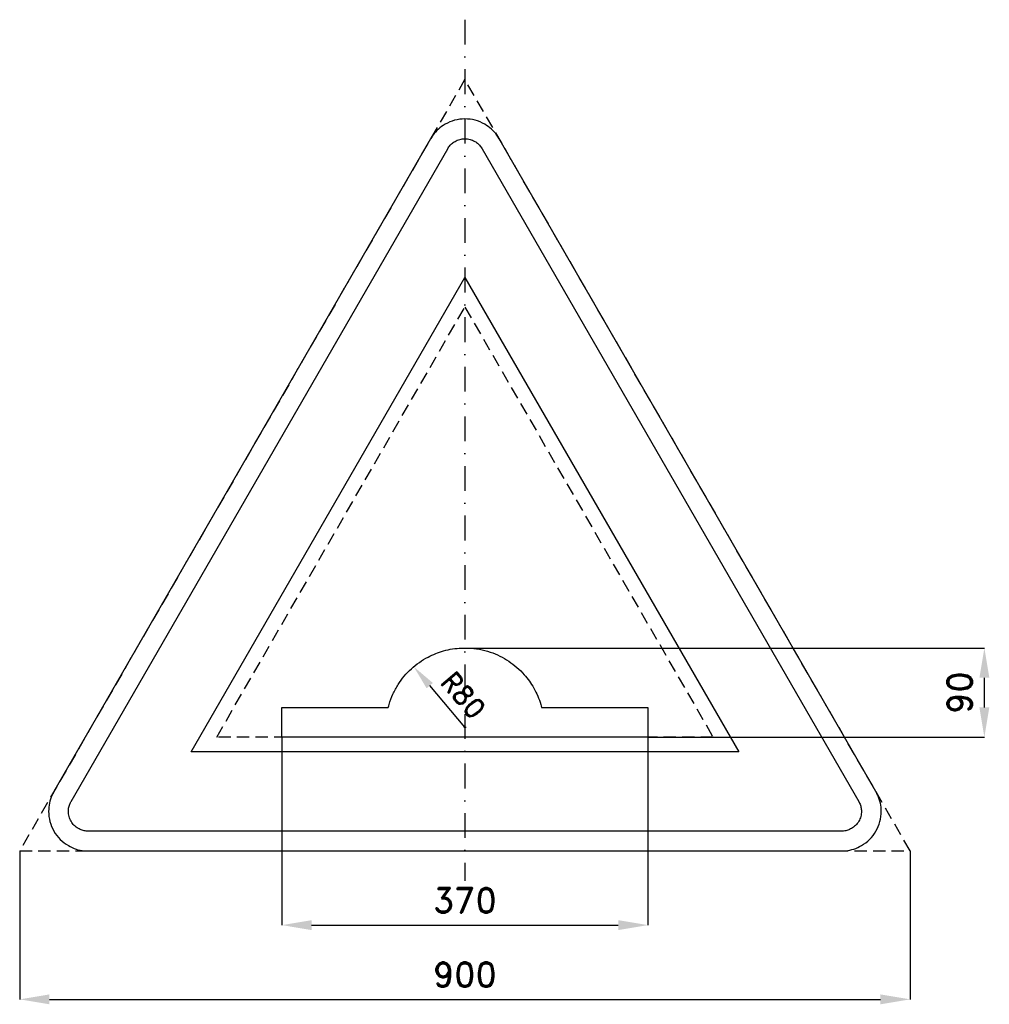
# Model space of a CAD drawing. Header units: millimetres. Extents: x -29 to 951, y -155 to 840.
import ezdxf

# ---------------------------------------------------------------- set-up
doc = ezdxf.new("R2010")
doc.units = ezdxf.units.MM
doc.header["$LTSCALE"] = 5
doc.linetypes.add('ČERCHOVANÁX2', pattern=[2, 1, -0.5, 0, -0.5])
doc.linetypes.add('ČÁRKOVANÁX2', pattern=[1.5, 1, -0.5])
doc.layers.add('Kóty', color=2, linetype='Continuous')
doc.layers.add('Značka', color=7, linetype='Continuous')
doc.styles.get("Standard").update_dxf_attribs({"font": 'romand.shx', "height": 25})
doc.dimstyles.get("Standard").update_dxf_attribs({"dimtxt": 25, "dimasz": 30, "dimexe": 0.18, "dimexo": 0.0625, "dimgap": 12.5, "dimtad": 1, "dimdec": 0, "dimzin": 0, "dimdsep": 46, "dimtxsty": 'Standard', "dimcen": 0.09, "dimadec": 0, "dimazin": 0, "dimtfac": 1, "dimtdec": 0, "dimtofl": 0, "dimtmove": 0, "dimatfit": 3, "dimfxl": 1, "dimtolj": 1, "dimtzin": 0, "dimarcsym": 0})

# ---------------------------------------------------------------- blocks, each defined once
blk = doc.blocks.new('*D0')
at = {"layer": 'Defpoints', "color": 0, "transparency": 16777216}
for p in [(235.72, 115), (605.72, 115), (605.72, -74.94)]:
    blk.add_point(p, dxfattribs=at)
at = {"layer": 'Kóty', "color": 0, "lineweight": -2, "transparency": 16777216}
for p, q in [((235.72, 114.94), (235.72, -75.12)), ((605.72, 114.94), (605.72, -75.12)), ((265.72, -74.94), (575.72, -74.94))]:
    blk.add_line(p, q, dxfattribs=at)
at = {"layer": 'Kóty', "color": 0, "transparency": 16777216}
for points in [[(265.72, -69.94), (265.72, -79.94), (235.72, -74.94)], [(575.72, -69.94), (575.72, -79.94), (605.72, -74.94)]]:
    blk.add_solid(points, dxfattribs=at)
at = {"layer": 'Kóty', "color": 0, "transparency": 16777216, "insert": (420.72, -49.94), "char_height": 25, "attachment_point": 5}
blk.add_mtext('\\A1;370', dxfattribs=at)
blk = doc.blocks.new('*D1')
at = {"layer": 'Defpoints', "color": 0, "transparency": 16777216}
for p in [(-29.28, 0.06), (870.72, 0.06), (870.72, -149.94)]:
    blk.add_point(p, dxfattribs=at)
at = {"layer": 'Kóty', "color": 0, "lineweight": -2, "transparency": 16777216}
for p, q in [((-29.28, 0), (-29.28, -150.12)), ((870.72, 0), (870.72, -150.12)), ((0.72, -149.94), (840.72, -149.94))]:
    blk.add_line(p, q, dxfattribs=at)
at = {"layer": 'Kóty', "color": 0, "transparency": 16777216}
for points in [[(0.72, -144.94), (0.72, -154.94), (-29.28, -149.94)], [(840.72, -144.94), (840.72, -154.94), (870.72, -149.94)]]:
    blk.add_solid(points, dxfattribs=at)
at = {"layer": 'Kóty', "color": 0, "transparency": 16777216, "insert": (420.72, -124.94), "char_height": 25, "attachment_point": 5}
blk.add_mtext('\\A1;900', dxfattribs=at)
blk = doc.blocks.new('*D2')
at = {"layer": 'Defpoints', "color": 0, "transparency": 16777216}
for p in [(421.55, 204.99), (945.75, 204.99), (605.72, 114.94)]:
    blk.add_point(p, dxfattribs=at)
at = {"layer": 'Kóty', "color": 0, "lineweight": -2, "transparency": 16777216}
for p, q in [((421.61, 204.99), (945.93, 204.99)), ((945.75, 144.94), (945.75, 174.99)), ((605.78, 114.94), (945.93, 114.94))]:
    blk.add_line(p, q, dxfattribs=at)
at = {"layer": 'Kóty', "color": 0, "transparency": 16777216}
for points in [[(940.75, 174.99), (950.75, 174.99), (945.75, 204.99)], [(940.75, 144.94), (950.75, 144.94), (945.75, 114.94)]]:
    blk.add_solid(points, dxfattribs=at)
at = {"layer": 'Kóty', "color": 0, "transparency": 16777216, "insert": (920.75, 159.96), "char_height": 25, "attachment_point": 5, "rotation": 90}
blk.add_mtext('\\A1;90', dxfattribs=at)

msp = doc.modelspace()

# ---------------------------------------------------------------- linework, layer by layer
at = {"layer": 'Kóty'}
msp.add_line((420.72, 125), (385.19, 166.98), dxfattribs=at)
for points in [[(419.47, 125), (421.97, 125)], [(420.72, 126.25), (420.72, 123.75)]]:
    msp.add_lwpolyline(points, dxfattribs=at)
msp.add_solid([(388.37, 169.67), (382.01, 164.29), (369.04, 186.07)], dxfattribs=at)
at = {"layer": 'Značka', "color": 6, "linetype": 'ČERCHOVANÁX2', "lineweight": 25, "ltscale": 5}
msp.add_line((420.72, 839.71), (420.72, -30.29), dxfattribs=at)
at = {"layer": 'Značka', "color": 6, "linetype": 'ČÁRKOVANÁX2', "ltscale": 2.5}
for points in [[(870.72, 0.06), (420.72, 779.48), (-29.28, 0.06)], [(169.9, 115), (420.72, 549.42), (671.53, 115)]]:
    msp.add_lwpolyline(points, close=True, dxfattribs=at)
at = {"layer": 'Značka', "color": 5}
for points in [[(836.08, 60), (455.36, 719.42), (454.24, 721.19, 0.010748), (453.08, 722.93, 0.055773), (447.54, 729.17, 0.055979), (440.72, 734.06, 0.069561), (431.09, 738.14, 0.069791), (420.72, 739.42, 0.069502), (410.36, 738.12, 0.067732), (400.72, 734.06, 0.055944), (393.86, 729.2, 0.061133), (388.36, 722.93, 0.012257), (387.19, 721.2), (386.08, 719.42), (5.36, 60, 0.003576), (4.38, 58.15, 0.010722), (3.46, 56.27, 0.055711), (0.83, 48.35, 0.055985), (0, 40, 0.069591), (1.29, 29.62, 0.069767), (5.36, 20, 0.069481), (11.67, 11.68, 0.067775), (20, 5.36, 0.055964), (27.65, 1.85, 0.061097), (35.82, 0.22, 0.01224), (37.91, 0.07, 0.004081), (40, 0), (801.43, 0, 0.003581), (803.53, 0.08, 0.010743), (805.62, 0.22, 0.055797), (813.79, 1.9, 0.055991), (821.43, 5.36, 0.069582), (829.78, 11.66, 0.069787), (836.08, 20, 0.069497), (840.13, 29.62, 0.067792), (841.43, 40, 0.055928), (840.65, 48.37, 0.060939), (837.98, 56.27), (837.06, 58.15), (836.08, 60)], [(420.72, 205), (422.39, 204.98, -0.003982), (424.06, 204.93, -0.036609), (435.32, 203.72, -0.038834), (446.3, 200.82, -0.036309), (456, 196.87, -0.034556), (465.06, 191.6, -0.033633), (473.32, 185.32, -0.034397), (480.65, 177.99, -0.027459), (485.84, 171.5, -0.026233), (490.3, 164.49, -0.029236), (494.34, 156.49, -0.033074), (497.34, 148.08), (497.78, 146.54), (498.2, 145), (605.72, 145), (605.72, 115), (500.1, 115), (341.34, 115), (235.72, 115), (235.72, 145), (343.24, 145), (343.66, 146.54), (344.1, 148.08, -0.035972), (347.96, 158.4, -0.037506), (353.28, 168.06, -0.035514), (359.39, 176.45, -0.033983), (366.59, 183.91, -0.033686), (374.67, 190.47, -0.034708), (383.55, 195.86, -0.028134), (391.2, 199.39, -0.026887), (399.2, 202.07, -0.030197), (408.21, 204.08, -0.033687), (417.38, 204.93, -0.004843), (419.05, 204.98, -0.001618), (420.72, 205)]]:
    msp.add_lwpolyline(points, format="xyb", dxfattribs=at)
at = {"layer": 'Značka', "color": 1}
msp.add_lwpolyline([(801.43, 20), (40, 20, -0.003586), (38.95, 20.04, -0.010756), (37.91, 20.11, -0.05582), (33.82, 20.95, -0.05597), (30, 22.68, -0.06955), (25.83, 25.83, -0.069786), (22.68, 30, -0.069503), (20.65, 34.81, -0.067814), (20, 40, -0.055933), (20.39, 44.19, -0.060881), (21.73, 48.13, -0.012187), (22.19, 49.07, -0.00406), (22.68, 50), (403.4, 709.42), (403.95, 710.31), (404.54, 711.18, -0.055851), (407.31, 714.3, -0.05603), (410.72, 716.74, -0.069574), (415.53, 718.78, -0.069723), (420.72, 719.42, -0.069439), (425.9, 718.77, -0.067755), (430.72, 716.74, -0.055971), (434.15, 714.31, -0.061159), (436.9, 711.18), (437.48, 710.31), (438.04, 709.42), (818.76, 50), (819.24, 49.07), (819.71, 48.13, -0.055637), (821.02, 44.18, -0.055928), (821.43, 40, -0.069571), (820.79, 34.81, -0.069825), (818.76, 30, -0.069532), (815.6, 25.84, -0.067733), (811.43, 22.68, -0.055923), (807.61, 20.93, -0.061121), (803.53, 20.11, -0.012253), (802.48, 20.04, -0.004086), (801.43, 20)], format="xyb", dxfattribs=at)
msp.add_lwpolyline([(143.92, 100), (420.72, 579.42), (697.51, 100), (143.92, 100)], dxfattribs=at)

# ---------------------------------------------------------------- texts
at = {"layer": 'Kóty', "insert": (419.16, 157.32), "char_height": 20, "attachment_point": 5, "rotation": 310.24126}
msp.add_mtext('\\A1;R80', dxfattribs=at)

# ---------------------------------------------------------------- dimensions: what is measured, and where the dimension line sits
at = {"layer": 'Kóty'}
dim = msp.add_linear_dim(base=(945.75, 204.99), p1=(605.72, 114.94), p2=(421.55, 204.99), angle=90, dimstyle='Standard', dxfattribs=at)
dim.commit()
dim.dimension.update_dxf_attribs({"geometry": '*D2', "text_midpoint": (920.75, 159.96)})
for base, p1, p2, picture, middle in [((605.72, -74.94), (235.72, 115), (605.72, 115), '*D0', (420.72, -49.94)), ((870.72, -149.94), (-29.28, 0.06), (870.72, 0.06), '*D1', (420.72, -124.94))]:
    dim = msp.add_linear_dim(base=base, p1=p1, p2=p2, dimstyle='Standard', dxfattribs=at)
    dim.commit()
    dim.dimension.update_dxf_attribs({"geometry": picture, "text_midpoint": middle})

doc.saveas('drawing.dxf')
